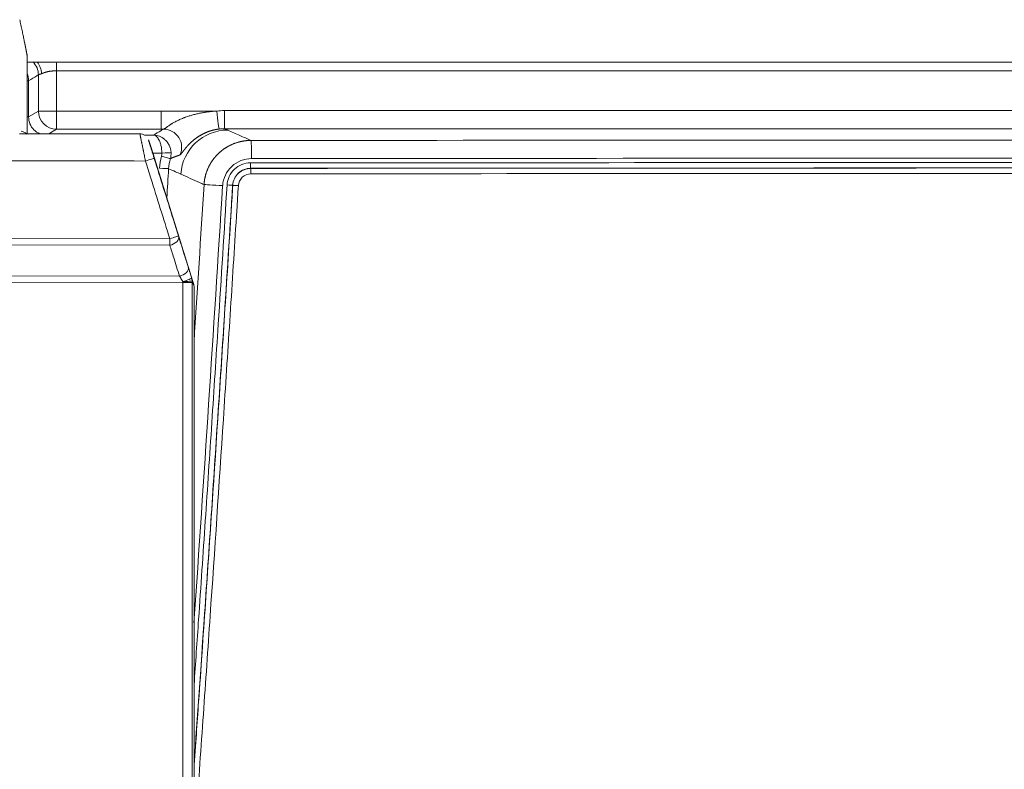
# Model space of a CAD drawing. Header units: millimetres. Extents: x -620 to 6530, y -1325 to 1325.
# Tile 169 of 180: x 443 to 987, y 409 to 823. Entities that reach past the tile are written whole.
import ezdxf

# ---------------------------------------------------------------- set-up
doc = ezdxf.new("R2010")
doc.units = ezdxf.units.MM
doc.layers.add('Plan', color=7, linetype='Continuous', true_color=0xffffff)

msp = doc.modelspace()

# ---------------------------------------------------------------- linework, layer by layer
at = {"layer": 'Plan', "color": 155, "linetype": 'Continuous', "lineweight": 18}
for p, q in [((446.61, 762.22), (446.61, 804.25)), ((538.84, 676.12), (538.84, 282.5))]:
    msp.add_line(p, q, dxfattribs=at)
at = {"layer": 'Plan', "color": 155, "linetype": 'Continuous', "lineweight": 13}
for p, q in [((447.48, 789.76), (446.61, 789.76)), ((447.48, 789.76), (447.48, 769.71)), ((447.48, 769.71), (452.88, 772.98)), ((462.95, 772.98), (452.88, 772.98)), ((447.48, 769.71), (446.61, 769.71)), ((462.85, 763), (458.67, 760.46)), ((511.43, 759.74), (516.58, 759.74)), ((521.12, 749.76), (516.09, 749.76)), ((156.55, 702.91), (525.45, 702.42)), ((525.46, 698.88), (156.24, 699.38)), ((154.76, 682.31), (530.81, 681.8)), ((532.71, 678.27), (154.46, 678.77)), ((537.76, 678.27), (532.71, 678.27)), ((532.71, 283.13), (532.71, 678.27)), ((537.76, 678.27), (537.76, 283.13))]:
    msp.add_line(p, q, dxfattribs=at)
for centre, major_axis, ratio, start_param, end_param in [((442.92, 793.04), (-5.19, 8.55), 0.994923, 4.169374, 4.95679), ((463.06, 795.24), (0, -10), 0.010773, 4.197572, 4.712389), ((437.52, 789.76), (-5.19, 8.55), 0.994923, 4.169375, 4.587343), ((462.85, 772.98), (5.19, -8.55), 0.994923, 4.169394, 5.736205), ((462.85, 772.98), (0, -10), 0.010773, 0.052371, 1.570791), ((555.79, 773.24), (0, 10), 0.011062, 1.570799, 3.115413), ((522.08, 753.01), (-4.82, 8.76), 0.994127, 3.774185, 5.778345), ((570.28, 746.75), (0.01, -10), 0.033905, 1.570776, 3.115399), ((512.09, 745.39), (4.77, 1.49), 0.003381, 0.001077, 1.581626), ((520.99, 748.12), (-4.8, 1.39), 0.003152, 1.559898, 3.07817), ((521.18, 749.76), (-4.99, -0.24), 0.000553, 3.225178, 4.72372), ((519.83, 741.44), (-4.99, 0.31), 0.000705, 1.559474, 3.081618), ((-38384.79, 3159.78), (-38976.68, 796.61), 0.998348, 3.099465, 3.099878), ((570.15, 744.35), (0, -3), 0.033905, 4.712369, 6.230805), ((570.21, 738.31), (0, -3), 0.033905, 1.570776, 3.089212), ((-38270.67, 3157.15), (0, 38899.67), 0.999769, 4.647772, 4.650015), ((-38270.27, 3157.15), (0, 38909.64), 0.999767, 4.643794, 4.650015), ((554.34, 731.76), (9.98, -0.62), 0.002114, 1.536951, 3.081618), ((557.21, 732.18), (2.99, -0.19), 0.002114, 4.678544, 6.19698), ((563.24, 731.76), (2.99, -0.19), 0.002114, 1.536951, 3.055387), ((525.5, 702.42), (-0.01, -5), 0.011344, 4.712404, 5.497802), ((525.5, 702.42), (4.77, 1.49), 0.003381, 0.001077, 1.581626), ((525.5, 702.42), (4.77, 1.49), 0.688956, 4.490608, 6.2817), ((530.85, 685.34), (4.77, 1.49), 0.688956, 4.490608, 6.2817), ((532.76, 679.23), (4.77, 1.49), 0.088783, 4.67271, 6.282104), ((532.76, 679.23), (4.72, 1.64), 0.999401, 5.949313, 6.252077), ((532.76, 679.23), (5, 0.01), 0.096499, 4.700862, 6.271787), ((532.65, 678.27), (-0.01, 5), 0.011344, 4.712374, 4.80903), ((537.65, 678.27), (0, 10), 0.011344, 4.712389, 4.809045)]:
    msp.add_ellipse(centre, major_axis=major_axis, ratio=ratio, start_param=start_param, end_param=end_param, dxfattribs=at)
at = {"layer": 'Plan', "color": 155, "linetype": 'Continuous', "lineweight": 18}
for centre, major_axis, ratio, start_param, end_param in [((520.64, 772.98), (0, -10), 0.010944, 0.052398, 1.570796), ((551.53, 772.98), (-1.18, 9.93), 0.01097, 1.569491, 3.10869), ((557.49, 736.48), (10.62, 23.73), 0.99795, 0.421392, 1.928697), ((508.98, 755.39), (-4.72, -1.64), 0.999401, 3.801864, 4.37718), ((508.98, 755.39), (-4.72, -1.64), 0.999401, 3.110488, 3.141285)]:
    msp.add_ellipse(centre, major_axis=major_axis, ratio=ratio, start_param=start_param, end_param=end_param, dxfattribs=at)
for points, knots in [([(446.61, 803.7), (446.6, 803.73), (446.59, 803.78), (446.58, 803.86), (446.56, 803.95), (446.55, 804.03), (446.54, 804.12), (446.52, 804.2), (446.51, 804.29), (446.49, 804.38), (446.48, 804.47), (446.46, 804.56), (446.45, 804.65), (446.43, 804.74), (446.41, 804.84), (446.4, 804.93), (446.38, 805.02), (446.36, 805.12), (446.35, 805.22), (446.33, 805.31), (446.31, 805.41), (446.29, 805.51), (446.28, 805.61), (446.26, 805.71), (446.24, 805.81), (446.22, 805.92), (446.2, 806.02), (446.18, 806.12), (446.16, 806.23), (446.14, 806.34), (446.12, 806.44), (446.1, 806.55), (446.08, 806.66), (446.06, 806.77), (446.04, 806.88), (446.02, 806.99), (446, 807.1), (445.97, 807.22), (445.95, 807.33), (445.93, 807.45), (445.91, 807.56), (445.89, 807.68), (445.86, 807.8), (445.84, 807.92), (445.82, 808.04), (445.79, 808.16), (445.77, 808.28), (445.74, 808.4), (445.72, 808.53), (445.7, 808.65), (445.67, 808.77), (445.65, 808.9), (445.62, 809.03), (445.59, 809.16), (445.57, 809.28), (445.54, 809.41), (445.52, 809.54), (445.49, 809.68), (445.46, 809.81), (445.44, 809.94), (445.41, 810.08), (445.38, 810.21), (445.35, 810.35), (445.33, 810.48), (445.3, 810.62), (445.27, 810.76), (445.24, 810.9), (445.07, 811.76), (444.72, 813.43), (444.16, 816.09), (443.54, 818.99), (443, 821.49), (442.67, 823.03), (442.57, 823.48)], [0, 0, 0, 0, 0.007229, 0.014457, 0.021685, 0.028911, 0.036138, 0.043363, 0.050588, 0.057813, 0.065037, 0.07226, 0.079483, 0.086705, 0.093927, 0.101149, 0.10837, 0.115591, 0.122811, 0.130032, 0.137252, 0.144471, 0.151691, 0.15891, 0.166129, 0.173348, 0.180567, 0.187786, 0.195004, 0.202223, 0.209442, 0.21666, 0.223879, 0.231098, 0.238316, 0.245535, 0.252755, 0.259974, 0.267193, 0.274413, 0.281633, 0.288853, 0.296074, 0.303295, 0.310516, 0.317737, 0.324959, 0.332182, 0.339405, 0.346628, 0.353852, 0.361076, 0.368302, 0.375527, 0.382753, 0.38998, 0.397208, 0.404436, 0.411665, 0.418895, 0.426125, 0.433356, 0.440589, 0.447822, 0.455055, 0.46229, 0.469526, 0.476763, 0.595511, 0.714193, 0.832924, 0.951818, 1, 1, 1, 1]), ([(446.63, 800.08), (456.34, 800.08), (516.52, 800.08), (621.93, 800.08), (758.01, 800.08), (879.57, 800.08), (1002.77, 800.08), (1124.54, 800.08), (1242.81, 800.08), (1341.49, 800.08), (1424.72, 800.08), (1496.65, 800.08), (1593.3, 800.08), (1666.43, 800.08), (1718.42, 800.08)], [0, 0, 0, 0, 0.022912, 0.141955, 0.248639, 0.343902, 0.428679, 0.539245, 0.631149, 0.707652, 0.772012, 0.827488, 0.877337, 1, 1, 1, 1]), ([(452.23, 800.09), (452.24, 800.09), (452.27, 800.05), (452.3, 800), (452.4, 799.87), (452.47, 799.78), (452.66, 799.5), (452.8, 799.3), (453.07, 798.86), (453.2, 798.62), (453.46, 798.12), (453.58, 797.85), (453.82, 797.28), (453.94, 796.98), (454.14, 796.35), (454.24, 796.03), (454.4, 795.35), (454.46, 795), (454.57, 794.28), (454.61, 793.91), (454.63, 793.54)], [0, 0, 0, 0, 0.002574, 0.034749, 0.034749, 0.099099, 0.099099, 0.227799, 0.227799, 0.356499, 0.356499, 0.485199, 0.485199, 0.6139, 0.6139, 0.7426, 0.7426, 0.8713, 0.8713, 1, 1, 1, 1]), ([(446.55, 760.22), (446.55, 760.22), (446.55, 760.23), (446.56, 760.27), (446.57, 760.31), (446.58, 760.45), (446.58, 760.6), (446.59, 760.88), (446.59, 760.98), (446.6, 761.2), (446.6, 761.32), (446.6, 761.56), (446.6, 761.69), (446.6, 761.95), (446.61, 762.09), (446.61, 762.22)], [0, 0, 0, 0, 0.125, 0.125, 0.25, 0.25, 0.5, 0.5, 0.625, 0.625, 0.75, 0.75, 0.875, 0.875, 1, 1, 1, 1]), ([(513.81, 756.67), (513.83, 756.62), (513.84, 756.57), (513.89, 756.41), (513.96, 756.19), (514.05, 755.91), (514.11, 755.72), (514.12, 755.68), (514.14, 755.61), (514.15, 755.59), (514.16, 755.55), (514.17, 755.53), (514.2, 755.42), (514.23, 755.33), (514.31, 755.06), (514.37, 754.86), (514.5, 754.44), (514.57, 754.22), (514.68, 753.86), (514.74, 753.68), (514.8, 753.49), (514.83, 753.4), (514.84, 753.37), (514.86, 753.3), (514.87, 753.27), (514.96, 752.98), (515.04, 752.72), (515.21, 752.17), (515.39, 751.6), (515.57, 751.01), (515.69, 750.63), (515.73, 750.52), (515.76, 750.4), (515.79, 750.32), (515.8, 750.28), (515.86, 750.09), (515.91, 749.93), (516.05, 749.46), (516.15, 749.14), (516.35, 748.51), (516.45, 748.18), (516.66, 747.54), (516.76, 747.21), (516.86, 746.88)], [0, 0, 0, 0, 0.048734, 0.048734, 0.121908, 0.195083, 0.195083, 0.213376, 0.213376, 0.222523, 0.222523, 0.23167, 0.23167, 0.268257, 0.268257, 0.341431, 0.341431, 0.414606, 0.414606, 0.451193, 0.469486, 0.469486, 0.478633, 0.478633, 0.48778, 0.48778, 0.560954, 0.560954, 0.634128, 0.707303, 0.707303, 0.725596, 0.734743, 0.734743, 0.74389, 0.74389, 0.780477, 0.780477, 0.853651, 0.853651, 0.926826, 0.926826, 1, 1, 1, 1])]:
    msp.add_open_spline(points, degree=3, knots=knots, dxfattribs=at)
at = {"layer": 'Plan', "color": 155, "linetype": 'Continuous', "lineweight": 13}
for points, degree in [([(446.61, 762.22), (446.61, 803.7)], 1), ([(522.07, 763), (521.6, 763), (521.13, 763), (520.65, 763)], 3), ([(555.79, 763.24), (554.75, 763.24), (553.73, 763.18), (552.71, 763.06)], 3), ([(514.94, 753.45), (514.54, 754.6), (514.15, 755.74), (513.75, 756.88)], 3), ([(525.78, 746.73), (525.25, 744.9), (524.93, 743.03), (524.81, 741.13)], 3), ([(526.16, 750), (526.21, 748.89), (526.09, 747.8), (525.78, 746.73)], 3), ([(570.15, 741.35), (570.17, 741.34), (570.19, 741.32), (570.22, 741.31)], 3), ([(537.54, 680.72), (537.9, 679.69), (538.25, 678.65), (538.61, 677.61)], 3)]:
    msp.add_open_spline(points, degree=degree, dxfattribs=at)
for points, weights, knots in [([(462.95, 795.24), (461.31, 795.24), (459.66, 795.08), (456.79, 794.49), (455.54, 794.06), (454.63, 793.54)], [0.999999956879, 0.999999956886, 0.999999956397, 0.999999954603, 0.999999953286, 0.999999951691], [0, 0, 0, 0, 0.503031, 0.503031, 1, 1, 1, 1]), ([(544.37, 732.38), (544.58, 735.68), (545.42, 738.89), (547.49, 743.3), (548.34, 744.73), (550.26, 747.37), (551.33, 748.58), (553.71, 750.82), (555.02, 751.83), (557.76, 753.58), (559.21, 754.31), (563.77, 756.13), (567.02, 756.75), (570.28, 756.75)], [0.999998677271, 0.999998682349, 0.999998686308, 0.999998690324, 0.999998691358, 0.999998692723, 0.999998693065, 0.999998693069, 0.999998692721, 0.999998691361, 0.999998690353, 0.99999868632, 0.999998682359, 0.999998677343], [0, 0, 0, 0, 0.25, 0.25, 0.375, 0.375, 0.5, 0.5, 0.625, 0.625, 0.75, 0.75, 1, 1, 1, 1])]:
    msp.add_rational_spline(points, weights, degree=3, knots=knots, dxfattribs=at)
for points, knots in [([(1711.61, 795.25), (1605.98, 795.24), (1500.34, 795.24), (1084.15, 795.24), (773.56, 795.24), (462.95, 795.24)], [0, 0, 0, 0, 0.253824, 0.253824, 1, 1, 1, 1]), ([(462.95, 795.24), (462.95, 791.33), (462.95, 787.41), (462.95, 779.99), (462.95, 776.49), (462.95, 772.98)], [0, 0, 0, 0, 0.527817, 0.527817, 1, 1, 1, 1]), ([(452.88, 793.04), (452.58, 792.85), (452.27, 792.66), (450.47, 791.57), (448.98, 790.66), (447.48, 789.76)], [0, 0, 0, 0, 0.170715, 0.170715, 1, 1, 1, 1]), ([(452.88, 772.98), (452.88, 773.06), (452.88, 773.13), (452.88, 776.64), (452.88, 780.07), (452.88, 786.67), (452.88, 789.86), (452.88, 793.04)], [0, 0, 0, 0, 0.01125, 0.01125, 0.524169, 0.524169, 1, 1, 1, 1]), ([(462.95, 772.98), (469.62, 772.98), (476.29, 772.98), (495.55, 772.98), (508.15, 772.98), (520.75, 772.98)], [0, 0, 0, 0, 0.346003, 0.346003, 1, 1, 1, 1]), ([(520.75, 772.98), (524.1, 772.98), (527.44, 772.98), (534.11, 772.98), (537.43, 772.98), (544.31, 772.98), (547.87, 772.98), (551.42, 772.98)], [0, 0, 0, 0, 0.327083, 0.327083, 0.652127, 0.652127, 1, 1, 1, 1]), ([(551.42, 772.98), (550.64, 772.94), (549.86, 772.88), (548.33, 772.74), (547.58, 772.66), (546.08, 772.48), (545.34, 772.37), (543.87, 772.14), (543.15, 772.01), (541.71, 771.73), (541.01, 771.58), (539.61, 771.25), (538.92, 771.07), (537.55, 770.69), (536.88, 770.49), (535.54, 770.07), (534.88, 769.84), (534.23, 769.61), (534.23, 769.61), (534.23, 769.61), (534.23, 769.61), (534.23, 769.61), (534.23, 769.61), (534.22, 769.6), (534.21, 769.6), (534.19, 769.59), (534.15, 769.58), (534.06, 769.55), (533.89, 769.48), (533.55, 769.36), (533.26, 769.25), (532.69, 769.02), (532.32, 768.88), (531.25, 768.42), (530.57, 768.12), (529.29, 767.5), (528.69, 767.19), (527.86, 766.74), (527.59, 766.58), (527.07, 766.28), (526.82, 766.14), (526.58, 765.99), (526.58, 765.99), (526.58, 765.99), (526.58, 765.99), (526.58, 765.99), (526.57, 765.99), (526.57, 765.98), (526.56, 765.98), (526.54, 765.97), (526.51, 765.95), (526.44, 765.91), (526.31, 765.82), (526.19, 765.75), (525.97, 765.61), (525.82, 765.52), (525.4, 765.24), (525.13, 765.06), (524.62, 764.71), (524.39, 764.55), (523.95, 764.23), (523.75, 764.09), (523.37, 763.82), (523.2, 763.69), (522.89, 763.47), (522.75, 763.38), (522.5, 763.21), (522.39, 763.15), (522.21, 763.05), (522.13, 763.01), (522.07, 763)], [0, 0, 0, 0, 0.0625, 0.0625, 0.125, 0.125, 0.1875, 0.1875, 0.25, 0.25, 0.3125, 0.3125, 0.375, 0.375, 0.4375, 0.4375, 0.5, 0.5, 0.500015, 0.500015, 0.500031, 0.500061, 0.500122, 0.500244, 0.500488, 0.500977, 0.501953, 0.503906, 0.507813, 0.515625, 0.53125, 0.53125, 0.5625, 0.5625, 0.625, 0.625, 0.6875, 0.6875, 0.71875, 0.71875, 0.75, 0.75, 0.750015, 0.750015, 0.750031, 0.750061, 0.750122, 0.750244, 0.750488, 0.750977, 0.751953, 0.753906, 0.757813, 0.765625, 0.765625, 0.78125, 0.78125, 0.8125, 0.8125, 0.84375, 0.84375, 0.875, 0.875, 0.90625, 0.90625, 0.9375, 0.9375, 0.96875, 0.96875, 1, 1, 1, 1]), ([(555.68, 773.24), (858.53, 773.24), (1161.37, 773.23), (1536.26, 773.24), (1608.35, 773.24), (1680.44, 773.23)], [0, 0, 0, 0, 0.807694, 0.807694, 1, 1, 1, 1]), ([(447.48, 769.71), (447.48, 768.4), (447.73, 767.09), (448.73, 764.67), (449.47, 763.57), (451.32, 761.72), (452.43, 760.99), (453.68, 760.48), (453.71, 760.46), (453.75, 760.45)], [0, 0, 0, 0, 0.330142, 0.330142, 0.660284, 0.660284, 0.990426, 0.990426, 1, 1, 1, 1]), ([(443.34, 761.96), (443.72, 761.82), (444.07, 761.68), (445.42, 761.11), (446.14, 760.67), (446.55, 760.22)], [0, 0, 0, 0, 0.238712, 0.238712, 1, 1, 1, 1]), ([(520.65, 763), (509.47, 763), (498.29, 763), (479.03, 763), (470.94, 763), (462.85, 763)], [0, 0, 0, 0, 0.580201, 0.580201, 1, 1, 1, 1]), ([(516.58, 759.74), (517.83, 760.54), (519.16, 761.35), (521.05, 762.43), (521.56, 762.71), (522.07, 763)], [0, 0, 0, 0, 0.738428, 0.738428, 1, 1, 1, 1]), ([(531.12, 748.78), (531.12, 748.78), (531.13, 748.78), (531.14, 748.79), (531.16, 748.79), (531.17, 748.8), (531.18, 748.81), (531.2, 748.82), (531.21, 748.83), (531.23, 748.84), (531.24, 748.85), (531.26, 748.86), (531.27, 748.87), (531.29, 748.88), (531.31, 748.9), (531.32, 748.91), (531.34, 748.93), (531.36, 748.94), (531.38, 748.96), (531.4, 748.98), (531.41, 748.99), (531.43, 749.01), (531.45, 749.03), (531.47, 749.05), (531.49, 749.07), (531.51, 749.09), (531.53, 749.12), (531.55, 749.14), (531.58, 749.16), (531.6, 749.19), (531.62, 749.21), (531.64, 749.24), (531.67, 749.26), (531.69, 749.29), (531.71, 749.32), (531.74, 749.35), (531.76, 749.38), (531.79, 749.41), (531.81, 749.44), (531.84, 749.47), (531.86, 749.5), (531.89, 749.53), (531.92, 749.57), (531.94, 749.6), (531.97, 749.64), (532, 749.67), (532.03, 749.71), (532.06, 749.75), (532.09, 749.78), (532.12, 749.82), (532.15, 749.86), (532.18, 749.9), (532.21, 749.94), (532.24, 749.98), (532.27, 750.02), (532.31, 750.07), (532.34, 750.11), (532.37, 750.15), (532.41, 750.2), (532.44, 750.24), (532.48, 750.29), (532.51, 750.33), (532.55, 750.38), (532.58, 750.43), (532.62, 750.48), (532.66, 750.53), (532.7, 750.58), (532.75, 750.65), (532.82, 750.74), (532.9, 750.85), (532.99, 750.96), (533.08, 751.08), (533.17, 751.2), (533.27, 751.32), (533.36, 751.44), (533.46, 751.57), (533.56, 751.7), (533.67, 751.83), (533.77, 751.96), (533.88, 752.09), (533.99, 752.23), (534.1, 752.36), (534.22, 752.5), (534.33, 752.65), (534.46, 752.79), (534.58, 752.93), (534.7, 753.08), (534.83, 753.23), (534.96, 753.38), (535.1, 753.53), (535.23, 753.68), (535.37, 753.84), (535.52, 753.99), (535.66, 754.15), (535.81, 754.31), (535.97, 754.47), (536.12, 754.63), (536.28, 754.79), (536.44, 754.96), (536.61, 755.12), (536.79, 755.3), (536.99, 755.49), (537.21, 755.7), (537.43, 755.91), (537.67, 756.12), (537.91, 756.33), (538.16, 756.55), (538.41, 756.76), (538.67, 756.98), (538.94, 757.2), (539.21, 757.42), (539.5, 757.64), (539.79, 757.85), (540.09, 758.07), (540.39, 758.29), (540.7, 758.51), (541.02, 758.72), (541.35, 758.94), (541.69, 759.15), (542.03, 759.36), (542.38, 759.57), (542.74, 759.78), (543.11, 759.98), (543.48, 760.18), (543.8, 760.35), (544.07, 760.48), (544.27, 760.58), (544.48, 760.68), (544.7, 760.78), (544.92, 760.88), (545.14, 760.98), (545.37, 761.08), (545.6, 761.18), (545.84, 761.28), (546.08, 761.38), (546.32, 761.47), (546.57, 761.57), (546.83, 761.66), (547.08, 761.75), (547.34, 761.84), (547.61, 761.93), (547.88, 762.02), (548.07, 762.08), (548.18, 762.11), (548.21, 762.12), (548.24, 762.13), (548.26, 762.14), (548.29, 762.14), (548.33, 762.15), (548.36, 762.16), (548.39, 762.17), (548.42, 762.18), (548.46, 762.19), (548.49, 762.2), (548.52, 762.21), (548.56, 762.22), (548.59, 762.23), (548.63, 762.24), (548.67, 762.25), (548.71, 762.26), (548.74, 762.27), (548.78, 762.29), (548.82, 762.3), (548.86, 762.31), (548.9, 762.32), (548.94, 762.33), (548.99, 762.34), (549.03, 762.35), (549.07, 762.36), (549.12, 762.38), (549.16, 762.39), (549.21, 762.4), (549.25, 762.41), (549.3, 762.42), (549.35, 762.43), (549.39, 762.45), (549.44, 762.46), (549.49, 762.47), (549.54, 762.48), (549.59, 762.5), (549.64, 762.51), (549.69, 762.52), (549.74, 762.53), (549.8, 762.54), (549.85, 762.56), (549.9, 762.57), (549.96, 762.58), (550.01, 762.59), (550.07, 762.61), (550.12, 762.62), (550.18, 762.63), (550.24, 762.65), (550.3, 762.66), (550.36, 762.67), (550.42, 762.68), (550.48, 762.7), (550.54, 762.71), (550.6, 762.72), (550.66, 762.73), (550.72, 762.74), (550.78, 762.76), (550.85, 762.77), (550.91, 762.78), (550.98, 762.79), (551.04, 762.81), (551.11, 762.82), (551.17, 762.83), (551.24, 762.84), (551.31, 762.85), (551.38, 762.87), (551.45, 762.88), (551.52, 762.89), (551.59, 762.9), (551.66, 762.91), (551.73, 762.92), (551.8, 762.93), (551.87, 762.95), (551.95, 762.96), (552.02, 762.97), (552.09, 762.98), (552.17, 762.99), (552.24, 763), (552.32, 763.01), (552.4, 763.02), (552.47, 763.03), (552.55, 763.04), (552.63, 763.05), (552.68, 763.06), (552.71, 763.06)], [0, 0, 0, 0, 0.003966, 0.007924, 0.011874, 0.015817, 0.019751, 0.023678, 0.027598, 0.031511, 0.035416, 0.039314, 0.043205, 0.04709, 0.050968, 0.054839, 0.058704, 0.062563, 0.066416, 0.070262, 0.074103, 0.077938, 0.081768, 0.085592, 0.089411, 0.093224, 0.097033, 0.100837, 0.104636, 0.108431, 0.112221, 0.116006, 0.119788, 0.123565, 0.127339, 0.131109, 0.134876, 0.138639, 0.142399, 0.146155, 0.149909, 0.15366, 0.157408, 0.161154, 0.164897, 0.168638, 0.172378, 0.176115, 0.179851, 0.183585, 0.187317, 0.191048, 0.194779, 0.198508, 0.202237, 0.205965, 0.209692, 0.213419, 0.217146, 0.220873, 0.224601, 0.228328, 0.232057, 0.235785, 0.239515, 0.243246, 0.246978, 0.250711, 0.25869, 0.266625, 0.274517, 0.282367, 0.290178, 0.297952, 0.305689, 0.313393, 0.321065, 0.328707, 0.33632, 0.343907, 0.351469, 0.35901, 0.36653, 0.374031, 0.381517, 0.388988, 0.396446, 0.403895, 0.411335, 0.418769, 0.426199, 0.433626, 0.441054, 0.448484, 0.455917, 0.463357, 0.470804, 0.478261, 0.48573, 0.493212, 0.500709, 0.51001, 0.519382, 0.528832, 0.538362, 0.547977, 0.557679, 0.567472, 0.577359, 0.587342, 0.597425, 0.60761, 0.617899, 0.628294, 0.638796, 0.649408, 0.660131, 0.670966, 0.681913, 0.692974, 0.70415, 0.71544, 0.726844, 0.738363, 0.749997, 0.756123, 0.762346, 0.768665, 0.775081, 0.781593, 0.788199, 0.7949, 0.801695, 0.808583, 0.815563, 0.822636, 0.829799, 0.837052, 0.844394, 0.851824, 0.859342, 0.866945, 0.874634, 0.875413, 0.876209, 0.877021, 0.877851, 0.878699, 0.879563, 0.880444, 0.881343, 0.882259, 0.883192, 0.884141, 0.885108, 0.886092, 0.887093, 0.888111, 0.889146, 0.890198, 0.891267, 0.892353, 0.893455, 0.894575, 0.895711, 0.896864, 0.898034, 0.899221, 0.900425, 0.901645, 0.902882, 0.904136, 0.905406, 0.906693, 0.907997, 0.909317, 0.910654, 0.912007, 0.913377, 0.914763, 0.916166, 0.917585, 0.91902, 0.920472, 0.921941, 0.923425, 0.924926, 0.926443, 0.927976, 0.929526, 0.931091, 0.932673, 0.934271, 0.935884, 0.937514, 0.93916, 0.940821, 0.942499, 0.944192, 0.945901, 0.947626, 0.949367, 0.951123, 0.952895, 0.954683, 0.956486, 0.958305, 0.960139, 0.961988, 0.963853, 0.965734, 0.967629, 0.96954, 0.971466, 0.973408, 0.975364, 0.977335, 0.979322, 0.981323, 0.983339, 0.98537, 0.987416, 0.989477, 0.991552, 0.993643, 0.995747, 0.997866, 1, 1, 1, 1]), ([(555.79, 763.24), (555.97, 763.16), (556.14, 763.08), (556.71, 762.82), (557.1, 762.65), (557.5, 762.48)], [0, 0, 0, 0, 0.313407, 0.313407, 1, 1, 1, 1]), ([(1666.29, 763.24), (1634.79, 763.24), (1584.49, 763.24), (1534.18, 763.24), (1496.55, 763.24), (1477.74, 763.24), (1157.9, 763.23), (856.84, 763.24), (555.79, 763.24)], [0, 0, 0, 0, 0.085087, 0.135915, 0.135915, 0.186744, 0.186744, 1, 1, 1, 1]), ([(557.5, 762.48), (559.72, 761.48), (561.95, 760.48), (566.21, 758.57), (568.25, 757.66), (570.28, 756.75)], [0, 0, 0, 0, 0.522252, 0.522252, 1, 1, 1, 1]), ([(512.03, 745.39), (511.93, 745.89), (511.82, 746.39), (511.62, 747.37), (511.52, 747.86), (511.32, 748.83), (511.22, 749.31), (511.07, 750.02), (511.02, 750.26), (510.96, 750.55), (510.95, 750.61), (510.93, 750.73), (510.89, 750.9), (510.85, 751.08), (510.74, 751.65), (510.64, 752.1), (510.47, 752.97), (510.38, 753.39), (510.21, 754.22), (510.13, 754.62), (510.04, 755.05), (510.03, 755.1), (510.01, 755.19), (509.98, 755.34), (509.95, 755.48), (509.9, 755.75), (509.86, 755.93), (509.75, 756.46), (509.69, 756.79), (509.56, 757.41), (509.5, 757.71), (509.42, 758.12), (509.39, 758.25), (509.35, 758.44), (509.34, 758.5), (509.32, 758.62), (509.31, 758.68), (509.25, 758.97), (509.21, 759.18), (509.14, 759.54), (509.11, 759.7), (509.07, 759.91), (509.05, 759.97), (509.03, 760.08), (509.02, 760.13), (509, 760.26), (508.98, 760.38), (508.98, 760.4), (508.99, 760.39)], [0, 0, 0, 0, 0.0625, 0.0625, 0.125, 0.125, 0.1875, 0.1875, 0.21875, 0.21875, 0.226563, 0.226563, 0.234375, 0.25, 0.25, 0.3125, 0.3125, 0.375, 0.375, 0.4375, 0.4375, 0.445313, 0.445313, 0.453125, 0.46875, 0.46875, 0.5, 0.5, 0.5625, 0.5625, 0.625, 0.625, 0.65625, 0.65625, 0.671875, 0.671875, 0.6875, 0.6875, 0.75, 0.75, 0.8125, 0.8125, 0.84375, 0.84375, 0.875, 0.875, 0.9375, 1, 1, 1, 1]), ([(513.75, 756.88), (513.75, 756.89), (513.75, 756.88), (513.76, 756.85), (513.77, 756.82), (513.78, 756.79), (513.78, 756.76), (513.79, 756.75), (513.8, 756.71), (513.81, 756.69), (513.81, 756.67)], [0, 0, 0, 0, 0.428449, 0.428449, 0.642674, 0.749786, 0.749786, 0.856898, 0.856898, 1, 1, 1, 1]), ([(516.58, 759.74), (517.64, 759.71), (518.71, 759.5), (520.76, 758.69), (521.75, 758.1), (523.12, 756.89), (523.55, 756.44), (524.35, 755.42), (524.72, 754.84), (525.66, 752.98), (526.08, 751.52), (526.16, 750)], [0, 0, 0, 0, 0.25, 0.25, 0.5, 0.5, 0.625, 0.625, 0.75, 0.75, 1, 1, 1, 1]), ([(521.12, 749.76), (521.09, 751.28), (520.89, 752.75), (520.44, 754.64), (520.26, 755.22), (519.89, 756.26), (519.68, 756.72), (519.03, 757.97), (518.56, 758.58), (517.59, 759.44), (517.08, 759.68), (516.58, 759.74)], [0, 0, 0, 0, 0.25, 0.25, 0.375, 0.375, 0.5, 0.5, 0.75, 0.75, 1, 1, 1, 1]), ([(570.28, 756.75), (883.14, 756.94), (1196, 757.1), (1558.55, 757.26), (1608.23, 757.28), (1657.91, 757.3)], [0, 0, 0, 0, 0.862964, 0.862964, 1, 1, 1, 1]), ([(512.03, 745.39), (444.61, 745.48), (377.18, 745.57), (260.03, 745.73), (210.31, 745.8), (160.58, 745.86)], [0, 0, 0, 0, 0.575529, 0.575529, 1, 1, 1, 1]), ([(525.45, 702.42), (521.97, 713.56), (518.49, 724.7), (514.02, 739.03), (513.02, 742.21), (512.03, 745.39)], [0, 0, 0, 0, 0.77786, 0.77786, 1, 1, 1, 1]), ([(516.86, 746.88), (520.34, 735.74), (523.82, 724.6), (528.29, 710.27), (529.28, 707.09), (530.28, 703.91)], [0, 0, 0, 0, 0.77786, 0.77786, 1, 1, 1, 1]), ([(570.62, 746.75), (566.57, 746.75), (562.61, 745.16), (556.76, 739.67), (554.93, 735.8), (554.68, 731.76)], [0, 0, 0, 0, 0.5, 0.5, 1, 1, 1, 1]), ([(1643.71, 747.29), (1598.87, 747.28), (1554.04, 747.26), (1196.34, 747.11), (883.48, 746.94), (570.62, 746.75)], [0, 0, 0, 0, 0.125351, 0.125351, 1, 1, 1, 1]), ([(531.59, 738.1), (530.57, 738.55), (529.56, 739.01), (527.3, 740.02), (526.06, 740.57), (524.81, 741.13)], [0, 0, 0, 0, 0.448408, 0.448408, 1, 1, 1, 1]), ([(557.11, 732.18), (557.31, 735.46), (558.8, 738.6), (563.55, 743.06), (566.76, 744.35), (570.05, 744.35)], [0, 0, 0, 0, 0.5, 0.5, 1, 1, 1, 1]), ([(570.15, 741.35), (567.64, 741.35), (565.14, 740.36), (561.49, 736.93), (560.35, 734.52), (560.19, 731.99)], [0, 0, 0, 0, 0.5, 0.5, 1, 1, 1, 1]), ([(560.26, 731.95), (560.42, 734.47), (561.57, 736.88), (565.22, 740.32), (567.71, 741.31), (570.22, 741.31)], [0, 0, 0, 0, 0.5, 0.5, 1, 1, 1, 1]), ([(570.05, 744.35), (871.7, 744.53), (1173.34, 744.69), (1530.1, 744.85), (1585.2, 744.87), (1640.31, 744.89)], [0, 0, 0, 0, 0.845532, 0.845532, 1, 1, 1, 1]), ([(1636.11, 741.89), (1582.44, 741.87), (1528.76, 741.85), (1173.44, 741.69), (871.8, 741.53), (570.15, 741.35)], [0, 0, 0, 0, 0.151059, 0.151059, 1, 1, 1, 1]), ([(570.22, 741.31), (871.81, 741.49), (1173.4, 741.65), (1528.67, 741.81), (1582.36, 741.83), (1636.04, 741.85)], [0, 0, 0, 0, 0.848896, 0.848896, 1, 1, 1, 1]), ([(544.37, 732.38), (543.55, 732.75), (542.73, 733.12), (538.47, 735.02), (535.03, 736.56), (531.59, 738.1)], [0, 0, 0, 0, 0.192979, 0.192979, 1, 1, 1, 1]), ([(570.32, 738.31), (568.54, 738.31), (566.81, 737.62), (564.26, 735.22), (563.46, 733.53), (563.35, 731.76)], [0, 0, 0, 0, 0.5, 0.5, 1, 1, 1, 1]), ([(1631.78, 738.85), (1579.55, 738.83), (1527.32, 738.81), (1173.5, 738.65), (871.91, 738.49), (570.32, 738.31)], [0, 0, 0, 0, 0.147621, 0.147621, 1, 1, 1, 1]), ([(563.35, 731.76), (563.06, 727.23), (562.78, 722.7), (561.36, 700.04), (560.21, 681.92), (557.88, 645.67), (556.7, 627.55), (553.14, 573.18), (550.71, 536.94), (546.99, 482.58), (545.74, 464.47), (543.21, 428.23), (541.93, 410.12), (540.05, 383.62), (539.45, 375.24), (538.84, 366.85)], [0, 0, 0, 0, 0.037243, 0.037243, 0.186213, 0.186213, 0.335183, 0.335183, 0.633124, 0.633124, 0.782094, 0.782094, 0.931065, 0.931065, 1, 1, 1, 1]), ([(538.86, 410.53), (539.71, 422.54), (540.55, 434.55), (542.66, 464.67), (543.91, 482.79), (547.63, 537.14), (550.05, 573.38), (553.62, 627.74), (554.8, 645.86), (557.12, 682.11), (558.27, 700.23), (559.7, 722.88), (559.98, 727.41), (560.26, 731.95)], [0, 0, 0, 0, 0.112104, 0.112104, 0.281227, 0.281227, 0.619473, 0.619473, 0.788596, 0.788596, 0.957719, 0.957719, 1, 1, 1, 1]), ([(538.87, 455.85), (539.71, 467.93), (540.55, 480.01), (542.62, 510.21), (543.85, 528.33), (546.29, 564.58), (547.49, 582.7), (549.88, 618.95), (551.06, 637.08), (553.88, 680.86), (555.51, 706.52), (557.11, 732.18)], [0, 0, 0, 0, 0.13119, 0.13119, 0.327958, 0.327958, 0.524726, 0.524726, 0.721494, 0.721494, 1, 1, 1, 1]), ([(560.19, 731.99), (558.59, 706.33), (556.96, 680.67), (554.14, 636.88), (552.96, 618.76), (550.58, 582.5), (549.37, 564.38), (546.94, 528.13), (545.7, 510.01), (542.63, 465.17), (540.76, 438.45), (538.88, 411.73)], [0, 0, 0, 0, 0.240315, 0.240315, 0.410101, 0.410101, 0.579887, 0.579887, 0.749673, 0.749673, 1, 1, 1, 1]), ([(560.26, 731.95), (560.25, 731.95), (560.24, 731.96), (560.22, 731.97), (560.21, 731.98), (560.19, 731.99)], [0, 0, 0, 0, 0.5, 0.5, 1, 1, 1, 1]), ([(530.28, 703.91), (531.34, 700.52), (532.4, 697.13), (534.18, 691.44), (534.9, 689.14), (535.63, 686.83)], [0, 0, 0, 0, 0.595005, 0.595005, 1, 1, 1, 1]), ([(530.81, 681.8), (529.75, 685.19), (528.69, 688.58), (526.9, 694.27), (526.18, 696.58), (525.46, 698.88)], [0, 0, 0, 0, 0.595005, 0.595005, 1, 1, 1, 1]), ([(535.63, 686.83), (535.69, 686.62), (535.76, 686.41), (535.9, 685.96), (535.97, 685.73), (536.12, 685.26), (536.19, 685.02), (536.31, 684.65), (536.37, 684.46), (536.43, 684.27), (536.47, 684.14), (536.49, 684.07), (536.59, 683.75), (536.67, 683.48), (536.84, 682.94), (537.01, 682.4), (537.18, 681.85), (537.36, 681.29), (537.45, 681.01), (537.54, 680.72)], [0, 0, 0, 0, 0.125, 0.125, 0.25, 0.25, 0.375, 0.375, 0.4375, 0.46875, 0.46875, 0.5, 0.5, 0.625, 0.625, 0.75, 0.875, 0.875, 1, 1, 1, 1]), ([(532.71, 678.75), (532.62, 678.89), (532.45, 679.17), (532.19, 679.57), (532.02, 679.84), (531.86, 680.11), (531.78, 680.24), (531.68, 680.4), (531.66, 680.44), (531.62, 680.5), (531.56, 680.6), (531.5, 680.69), (531.38, 680.88), (531.3, 681), (531.16, 681.24), (531.08, 681.36), (530.94, 681.59), (530.87, 681.7), (530.81, 681.8)], [0, 0, 0, 0, 0.125, 0.25, 0.375, 0.375, 0.5, 0.5, 0.53125, 0.53125, 0.5625, 0.625, 0.625, 0.75, 0.75, 0.875, 0.875, 1, 1, 1, 1]), ([(538.84, 676.12), (538.65, 676.67), (538.46, 677.21), (538.12, 678.2), (537.97, 678.63), (537.8, 679.12), (537.78, 679.18), (537.76, 679.23)], [0, 0, 0, 0, 0.526601, 0.526601, 0.947222, 0.947222, 1, 1, 1, 1])]:
    msp.add_open_spline(points, degree=3, knots=knots, dxfattribs=at)
for points, weights in [([(454.63, 793.54), (453.64, 793.39), (453.03, 793.22), (452.88, 793.04)], [0.99999879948, 0.999998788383, 0.9999987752, 0.999998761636]), ([(531.12, 748.78), (529.22, 748.1), (527.45, 747.42), (525.78, 746.73)], [0.999999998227, 0.999999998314, 0.999999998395, 0.999999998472])]:
    msp.add_rational_spline(points, weights, degree=3, dxfattribs=at)
at = {"layer": 'Plan', "color": 155, "linetype": 'Continuous', "lineweight": 18}
for points, degree in [([(551.42, 772.98), (552.83, 773.15), (554.26, 773.24), (555.68, 773.24)], 3), ([(508.99, 760.39), (475.75, 760.44), (442.5, 760.48)], 2), ([(514.89, 753.6), (514.3, 755.31), (513.7, 757.03)], 2), ([(514.94, 753.45), (538.61, 677.61)], 1), ([(517.44, 745.01), (516.86, 746.88)], 1), ([(519.77, 741.44), (519.91, 743.71), (520.3, 745.94), (520.93, 748.12)], 3), ([(520.93, 748.12), (521.09, 748.66), (521.15, 749.2), (521.12, 749.76)], 3), ([(538.61, 677.61), (538.69, 677.37), (538.8, 676.88), (538.84, 676.38), (538.84, 676.12)], 3)]:
    msp.add_open_spline(points, degree=degree, dxfattribs=at)

doc.saveas('drawing.dxf')
